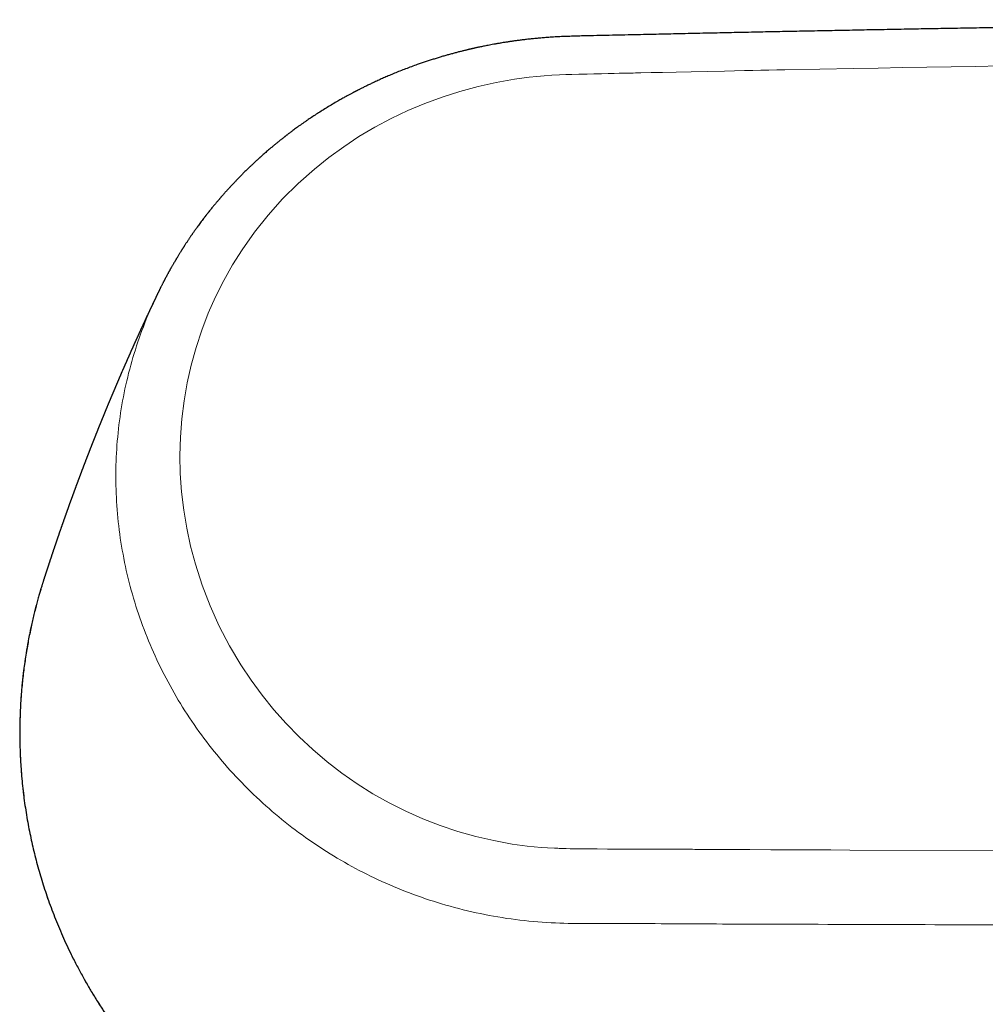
# Model space of a CAD drawing. Header units: millimetres. Extents: x 8 to 727, y 12 to 427.
# Tile 63 of 91: x 283 to 325, y 362 to 405. Entities that reach past the tile are written whole.
import ezdxf

# ---------------------------------------------------------------- set-up
doc = ezdxf.new("R2010")
doc.units = ezdxf.units.MM

msp = doc.modelspace()

# ---------------------------------------------------------------- linework, layer by layer
at = {"color": 7, "linetype": 'Continuous', "lineweight": 30}
msp.add_line((288.892, 392.918), (288.902, 392.938), dxfattribs=at)
at = {"color": 252, "linetype": 'Continuous', "lineweight": 0, "flags": 128}
msp.add_lwpolyline([(325.825, 402.934), (324.753, 402.916), (323.682, 402.898), (322.611, 402.88), (321.541, 402.861), (320.471, 402.842), (319.401, 402.822), (317.919, 402.794), (316.392, 402.765), (316.043, 402.758), (315.691, 402.751), (315.338, 402.744), (314.982, 402.737), (314.624, 402.73), (314.19, 402.721), (313.738, 402.711), (312.986, 402.696), (312.283, 402.681), (311.628, 402.666), (311.023, 402.653), (310.53, 402.642), (310.075, 402.632), (309.962, 402.63), (309.851, 402.627), (309.743, 402.625), (309.638, 402.623), (309.536, 402.62), (309.436, 402.618), (309.304, 402.615), (309.129, 402.612), (308.912, 402.607), (308.652, 402.602), (308.35, 402.595), (308.021, 402.588), (307.724, 402.581), (307.361, 402.572), (307.052, 402.564), (306.797, 402.556), (306.516, 402.545), (306.182, 402.526), (305.85, 402.502), (305.52, 402.473), (305.193, 402.437), (304.868, 402.397), (304.546, 402.35), (303.743, 402.209), (302.946, 402.032), (302.155, 401.819), (301.377, 401.572), (300.614, 401.292), (299.867, 400.979), (299.14, 400.634), (298.427, 400.254), (297.73, 399.839), (297.059, 399.396), (296.408, 398.923), (295.78, 398.42), (295.061, 397.782), (294.382, 397.107), (293.743, 396.396), (293.149, 395.655), (292.604, 394.885), (292.187, 394.221), (291.801, 393.535), (291.447, 392.825), (291.128, 392.1), (290.844, 391.36), (290.595, 390.603), (290.382, 389.834), (290.206, 389.056), (290.067, 388.27), (289.966, 387.472), (289.904, 386.674), (289.882, 385.876), (289.899, 385.077), (289.955, 384.276), (290.05, 383.476), (290.183, 382.683), (290.353, 381.897), (290.561, 381.116), (290.858, 380.193), (291.206, 379.288), (291.605, 378.4), (292.054, 377.535), (292.549, 376.698), (292.999, 376.022), (293.481, 375.367), (293.995, 374.733), (294.538, 374.125), (295.108, 373.542), (295.706, 372.986), (296.33, 372.458), (296.977, 371.96), (297.646, 371.493), (298.341, 371.056), (299.053, 370.654), (299.783, 370.288), (300.531, 369.956), (301.291, 369.66), (302.062, 369.402), (302.844, 369.181), (303.638, 368.998), (304.442, 368.851), (305.093, 368.762), (305.717, 368.702), (305.995, 368.683), (306.294, 368.668), (306.364, 368.665), (306.435, 368.662), (306.507, 368.659), (306.581, 368.656), (306.655, 368.654), (306.731, 368.652), (306.807, 368.649), (306.985, 368.645), (307.202, 368.642), (307.46, 368.639), (307.757, 368.636), (308.16, 368.633), (308.619, 368.631), (309.133, 368.63), (309.279, 368.63), (309.357, 368.629), (309.384, 368.629), (309.423, 368.629), (309.476, 368.629), (309.618, 368.629), (309.81, 368.629), (310.013, 368.629), (310.252, 368.628), (310.528, 368.628), (310.644, 368.628), (310.734, 368.628), (310.822, 368.627), (310.909, 368.627), (310.993, 368.627), (311.344, 368.626), (311.656, 368.624), (311.891, 368.623), (312.12, 368.621), (312.349, 368.619), (312.439, 368.618), (312.528, 368.617), (312.618, 368.617), (312.707, 368.616), (312.797, 368.615), (312.844, 368.614), (312.901, 368.614), (312.981, 368.614), (313.084, 368.613), (313.208, 368.613), (313.356, 368.612), (313.526, 368.611), (313.719, 368.61), (313.918, 368.61), (314.854, 368.606), (315.771, 368.602), (316.668, 368.598), (317.545, 368.594), (318.403, 368.59), (319.241, 368.586), (327.14, 368.553)], dxfattribs=at)
at = {"color": 7, "linetype": 'Continuous', "lineweight": 30}
for points, knots in [([(356.626, 404.961), (356.357, 404.959), (355.799, 404.956), (354.957, 404.951), (354.102, 404.945), (353.257, 404.939), (352.423, 404.933), (351.599, 404.927), (350.785, 404.921), (349.981, 404.914), (349.187, 404.908), (348.419, 404.901), (347.675, 404.894), (346.955, 404.888), (346.244, 404.881), (345.542, 404.874), (344.835, 404.867), (344.125, 404.86), (343.41, 404.853), (342.706, 404.845), (342.011, 404.838), (341.328, 404.83), (340.666, 404.822), (340.028, 404.815), (339.411, 404.808), (338.803, 404.8), (338.205, 404.793), (337.615, 404.786), (337.035, 404.778), (336.464, 404.771), (335.902, 404.764), (335.349, 404.756), (334.808, 404.749), (334.279, 404.742), (333.763, 404.735), (333.255, 404.728), (332.743, 404.72), (332.227, 404.713), (331.708, 404.705), (331.199, 404.698), (330.701, 404.69), (330.213, 404.683), (329.744, 404.676), (329.293, 404.669), (328.861, 404.662), (328.437, 404.655), (328.02, 404.649), (327.435, 404.639), (326.675, 404.627), (325.737, 404.612), (324.791, 404.595), (323.831, 404.579), (322.855, 404.562), (321.864, 404.544), (320.864, 404.526), (319.855, 404.507), (318.838, 404.487), (317.812, 404.467), (316.796, 404.447), (315.791, 404.427), (314.797, 404.407), (313.796, 404.386), (312.786, 404.364), (311.768, 404.342), (310.906, 404.323), (310.201, 404.306), (309.656, 404.294), (309.109, 404.282), (308.56, 404.27), (308.093, 404.26), (307.708, 404.252), (307.41, 404.245), (307.115, 404.236), (306.823, 404.227), (306.536, 404.215), (306.252, 404.199), (305.991, 404.182), (305.751, 404.163), (305.535, 404.144), (305.327, 404.124), (305.126, 404.102), (304.934, 404.08), (304.753, 404.057), (304.583, 404.034), (304.423, 404.011), (304.27, 403.989), (304.125, 403.966), (303.981, 403.943), (303.839, 403.919), (303.701, 403.894), (303.571, 403.871), (303.45, 403.848), (303.337, 403.826), (303.233, 403.806), (303.137, 403.786), (303.05, 403.768), (302.971, 403.751), (302.901, 403.736), (302.839, 403.723), (302.786, 403.711), (302.741, 403.701), (302.705, 403.693), (302.676, 403.686), (302.659, 403.682), (302.649, 403.68), (302.643, 403.679), (302.633, 403.676), (302.616, 403.672), (302.59, 403.666), (302.556, 403.658), (302.514, 403.648), (302.465, 403.637), (302.408, 403.623), (302.347, 403.608), (302.255, 403.586), (302.133, 403.555), (301.979, 403.515), (301.818, 403.472), (301.655, 403.427), (301.489, 403.38), (301.322, 403.331), (301.15, 403.279), (300.974, 403.225), (300.799, 403.169), (300.625, 403.112), (300.455, 403.054), (300.255, 402.984), (300.027, 402.902), (299.773, 402.807), (299.525, 402.71), (299.29, 402.615), (299.068, 402.522), (298.858, 402.432), (298.654, 402.341), (298.458, 402.251), (298.278, 402.167), (298.113, 402.088), (297.965, 402.015), (297.85, 401.958), (297.77, 401.917), (297.725, 401.894), (297.685, 401.874), (297.652, 401.857), (297.623, 401.842), (297.6, 401.83), (297.58, 401.82), (297.56, 401.809), (297.536, 401.797), (297.507, 401.782), (297.473, 401.763), (297.432, 401.742), (297.385, 401.717), (297.332, 401.688), (297.272, 401.656), (297.207, 401.621), (297.137, 401.582), (297.061, 401.54), (296.979, 401.495), (296.893, 401.446), (296.756, 401.367), (296.571, 401.259), (296.342, 401.122), (296.122, 400.986), (295.908, 400.85), (295.703, 400.716), (295.532, 400.602), (295.396, 400.508), (295.29, 400.435), (295.187, 400.362), (295.088, 400.292), (294.995, 400.225), (294.911, 400.164), (294.837, 400.108), (294.77, 400.059), (294.711, 400.015), (294.658, 399.975), (294.613, 399.94), (294.575, 399.911), (294.542, 399.886), (294.517, 399.866), (294.496, 399.85), (294.479, 399.837), (294.457, 399.82), (294.432, 399.8), (294.401, 399.776), (294.365, 399.747), (294.323, 399.714), (294.276, 399.677), (294.227, 399.637), (294.177, 399.597), (294.128, 399.557), (294.08, 399.518), (294.017, 399.466), (293.941, 399.403), (293.852, 399.328), (293.765, 399.254), (293.682, 399.183), (293.605, 399.116), (293.537, 399.056), (293.478, 399.003), (293.427, 398.957), (293.389, 398.924), (293.363, 398.9), (293.344, 398.883), (293.321, 398.862), (293.293, 398.837), (293.261, 398.807), (293.205, 398.755), (293.128, 398.684), (293.036, 398.597), (292.95, 398.516), (292.872, 398.441), (292.801, 398.371), (292.735, 398.307), (292.675, 398.247), (292.62, 398.192), (292.571, 398.143), (292.527, 398.099), (292.496, 398.066), (292.474, 398.044), (292.46, 398.03), (292.447, 398.016), (292.433, 398.002), (292.417, 397.986), (292.397, 397.965), (292.372, 397.939), (292.342, 397.908), (292.303, 397.867), (292.255, 397.817), (292.202, 397.761), (292.151, 397.705), (292.103, 397.654), (292.058, 397.605), (292.016, 397.559), (291.976, 397.516), (291.939, 397.474), (291.904, 397.435), (291.871, 397.399), (291.839, 397.363), (291.808, 397.328), (291.778, 397.294), (291.749, 397.261), (291.72, 397.228), (291.694, 397.198), (291.674, 397.175), (291.661, 397.16), (291.651, 397.149), (291.642, 397.138), (291.628, 397.122), (291.61, 397.101), (291.586, 397.073), (291.558, 397.04), (291.523, 396.999), (291.481, 396.95), (291.435, 396.894), (291.386, 396.836), (291.336, 396.775), (291.285, 396.712), (291.233, 396.648), (291.18, 396.582), (291.136, 396.527), (291.101, 396.482), (291.076, 396.45), (291.052, 396.421), (291.032, 396.395), (291.016, 396.374), (291.004, 396.359), (290.994, 396.345), (290.981, 396.329), (290.965, 396.308), (290.944, 396.28), (290.906, 396.231), (290.853, 396.161), (290.786, 396.072), (290.725, 395.989), (290.669, 395.914), (290.621, 395.847), (290.575, 395.783), (290.531, 395.722), (290.491, 395.665), (290.456, 395.615), (290.428, 395.574), (290.404, 395.539), (290.379, 395.504), (290.351, 395.463), (290.321, 395.418), (290.289, 395.371), (290.257, 395.324), (290.226, 395.277), (290.195, 395.231), (290.164, 395.184), (290.133, 395.137), (290.107, 395.097), (290.086, 395.064), (290.07, 395.039), (290.056, 395.019), (290.045, 395.001), (290.036, 394.988), (290.029, 394.975), (290.02, 394.961), (290.008, 394.943), (289.994, 394.92), (289.977, 394.893), (289.958, 394.864), (289.94, 394.835), (289.918, 394.8), (289.893, 394.76), (289.864, 394.713), (289.836, 394.666), (289.805, 394.617), (289.773, 394.563), (289.746, 394.518), (289.726, 394.484), (289.714, 394.464), (289.705, 394.449), (289.698, 394.437), (289.69, 394.425), (289.681, 394.409), (289.668, 394.387), (289.652, 394.359), (289.631, 394.325), (289.608, 394.284), (289.583, 394.24), (289.557, 394.195), (289.53, 394.149), (289.507, 394.108), (289.487, 394.073), (289.471, 394.044), (289.456, 394.016), (289.442, 393.991), (289.43, 393.971), (289.421, 393.954), (289.413, 393.939), (289.403, 393.921), (289.389, 393.896), (289.371, 393.864), (289.352, 393.828), (289.332, 393.791), (289.306, 393.743), (289.275, 393.686), (289.246, 393.631), (289.225, 393.591), (289.211, 393.565), (289.2, 393.543), (289.19, 393.523), (289.178, 393.501), (289.164, 393.473), (289.145, 393.436), (289.122, 393.393), (289.099, 393.346), (289.076, 393.301), (289.055, 393.26), (289.038, 393.225), (289.024, 393.198), (289.013, 393.175), (289.001, 393.152), (288.989, 393.127), (288.978, 393.104), (288.968, 393.085), (288.961, 393.071), (288.954, 393.055), (288.944, 393.035), (288.932, 393.01), (288.916, 392.976), (288.904, 392.953), (288.898, 392.94)], [0, 0, 0, 0, 0.011164, 0.023113, 0.034921, 0.046588, 0.058114, 0.069499, 0.080743, 0.091846, 0.102807, 0.113628, 0.1237, 0.133648, 0.143469, 0.153165, 0.162736, 0.172749, 0.182621, 0.192352, 0.201942, 0.211391, 0.220698, 0.229344, 0.237864, 0.246259, 0.254529, 0.262673, 0.270691, 0.278584, 0.286351, 0.293993, 0.301509, 0.308769, 0.315908, 0.322926, 0.329823, 0.337134, 0.344305, 0.351334, 0.358222, 0.364969, 0.371574, 0.377673, 0.383647, 0.389495, 0.395223, 0.400937, 0.413776, 0.426732, 0.439804, 0.452994, 0.466572, 0.480272, 0.494094, 0.508037, 0.522102, 0.536288, 0.550596, 0.564227, 0.577966, 0.591816, 0.605776, 0.61985, 0.63403, 0.641554, 0.649097, 0.656657, 0.664244, 0.671867, 0.676063, 0.680186, 0.68426, 0.688293, 0.692279, 0.696206, 0.700047, 0.70315, 0.706152, 0.709044, 0.711826, 0.714499, 0.717065, 0.719388, 0.721616, 0.723751, 0.725791, 0.727738, 0.729798, 0.731741, 0.733565, 0.735271, 0.736858, 0.738327, 0.739676, 0.740907, 0.74202, 0.743013, 0.743888, 0.744643, 0.74528, 0.745798, 0.746198, 0.746478, 0.746544, 0.746602, 0.746732, 0.746971, 0.747337, 0.747834, 0.748422, 0.749126, 0.749946, 0.750839, 0.751752, 0.75386, 0.756065, 0.758369, 0.760769, 0.763098, 0.76551, 0.768006, 0.770577, 0.773137, 0.775669, 0.778171, 0.780645, 0.784477, 0.788242, 0.791941, 0.795576, 0.798826, 0.802014, 0.805116, 0.808132, 0.811062, 0.813437, 0.815751, 0.818004, 0.818798, 0.819506, 0.820126, 0.82066, 0.821106, 0.821466, 0.821752, 0.822063, 0.822418, 0.82287, 0.823419, 0.824066, 0.82481, 0.825651, 0.82659, 0.827626, 0.82876, 0.829969, 0.831272, 0.832669, 0.834106, 0.837933, 0.841666, 0.845306, 0.848851, 0.8523, 0.855652, 0.857487, 0.859292, 0.861067, 0.862802, 0.864419, 0.865905, 0.867185, 0.868348, 0.869395, 0.870325, 0.871138, 0.871792, 0.87235, 0.872888, 0.873146, 0.873455, 0.873835, 0.874288, 0.874813, 0.875484, 0.876245, 0.877096, 0.878004, 0.878905, 0.879797, 0.880681, 0.881555, 0.883233, 0.884877, 0.886488, 0.888051, 0.8895, 0.890828, 0.891896, 0.892869, 0.893735, 0.894045, 0.894384, 0.894817, 0.895344, 0.895965, 0.896679, 0.898601, 0.900395, 0.902061, 0.903599, 0.905008, 0.906288, 0.907507, 0.908612, 0.909601, 0.910474, 0.911233, 0.91153, 0.911809, 0.912078, 0.912336, 0.912645, 0.913052, 0.913562, 0.914175, 0.914891, 0.915974, 0.917108, 0.918176, 0.919181, 0.920121, 0.920997, 0.921808, 0.922626, 0.923366, 0.924046, 0.924727, 0.925415, 0.926033, 0.926656, 0.927284, 0.92791, 0.928311, 0.928601, 0.928779, 0.928925, 0.929226, 0.929633, 0.930148, 0.93077, 0.931499, 0.932439, 0.93349, 0.934576, 0.935691, 0.936836, 0.938009, 0.939212, 0.940444, 0.941025, 0.941613, 0.942171, 0.942635, 0.943004, 0.943278, 0.943462, 0.943748, 0.944135, 0.944624, 0.945216, 0.946779, 0.948354, 0.949941, 0.95116, 0.952337, 0.953457, 0.954522, 0.955527, 0.956403, 0.957126, 0.95762, 0.958221, 0.958928, 0.959723, 0.960535, 0.961355, 0.962136, 0.962926, 0.963722, 0.964527, 0.965294, 0.965768, 0.966182, 0.966534, 0.966825, 0.967054, 0.967226, 0.96745, 0.967748, 0.968132, 0.968604, 0.969106, 0.969589, 0.970054, 0.970862, 0.971608, 0.972365, 0.973187, 0.974075, 0.975005, 0.975417, 0.975747, 0.975996, 0.976164, 0.976324, 0.976602, 0.976957, 0.977388, 0.977971, 0.978651, 0.97937, 0.980106, 0.980857, 0.981625, 0.982085, 0.98255, 0.983018, 0.983431, 0.983763, 0.984016, 0.984225, 0.984485, 0.984905, 0.98542, 0.986019, 0.98662, 0.987204, 0.988302, 0.989334, 0.989809, 0.99022, 0.990568, 0.990851, 0.991162, 0.991601, 0.992158, 0.992908, 0.993636, 0.994341, 0.994998, 0.995547, 0.995985, 0.996273, 0.996618, 0.997024, 0.997452, 0.99767, 0.997891, 0.998116, 0.998376, 0.99881, 0.99935, 1, 1, 1, 1]), ([(288.888, 392.919), (288.887, 392.917), (288.882, 392.908), (288.874, 392.891), (288.863, 392.869), (288.851, 392.844), (288.838, 392.816), (288.827, 392.792), (288.817, 392.772), (288.81, 392.757), (288.803, 392.743), (288.797, 392.73), (288.791, 392.718), (288.787, 392.708), (288.782, 392.698), (288.776, 392.686), (288.769, 392.671), (288.761, 392.654), (288.752, 392.635), (288.742, 392.614), (288.732, 392.593), (288.722, 392.572), (288.713, 392.553), (288.705, 392.536), (288.697, 392.52), (288.69, 392.505), (288.683, 392.491), (288.677, 392.477), (288.67, 392.462), (288.662, 392.446), (288.654, 392.43), (288.646, 392.413), (288.639, 392.397), (288.632, 392.383), (288.626, 392.369), (288.62, 392.356), (288.613, 392.343), (288.606, 392.327), (288.598, 392.311), (288.59, 392.294), (288.581, 392.276), (288.573, 392.258), (288.564, 392.24), (288.556, 392.222), (288.548, 392.204), (288.539, 392.185), (288.53, 392.166), (288.522, 392.149), (288.515, 392.134), (288.509, 392.122), (288.503, 392.11), (288.498, 392.097), (288.491, 392.083), (288.483, 392.066), (288.475, 392.048), (288.464, 392.026), (288.453, 392.002), (288.441, 391.977), (288.43, 391.954), (288.421, 391.933), (288.411, 391.913), (288.402, 391.892), (288.392, 391.872), (288.383, 391.852), (288.375, 391.834), (288.367, 391.817), (288.359, 391.801), (288.353, 391.787), (288.347, 391.774), (288.34, 391.76), (288.333, 391.745), (288.326, 391.729), (288.318, 391.713), (288.31, 391.696), (288.302, 391.677), (288.293, 391.658), (288.284, 391.64), (288.276, 391.622), (288.268, 391.604), (288.26, 391.586), (288.252, 391.569), (288.245, 391.554), (288.239, 391.541), (288.234, 391.531), (288.229, 391.52), (288.224, 391.51), (288.219, 391.497), (288.212, 391.482), (288.203, 391.463), (288.193, 391.442), (288.183, 391.419), (288.173, 391.397), (288.163, 391.376), (288.154, 391.357), (288.146, 391.34), (288.136, 391.318), (288.124, 391.291), (288.109, 391.259), (288.094, 391.225), (288.079, 391.192), (288.066, 391.164), (288.055, 391.14), (288.046, 391.121), (288.037, 391.1), (288.028, 391.081), (288.02, 391.064), (288.013, 391.048), (288.006, 391.031), (287.998, 391.014), (287.99, 390.996), (287.982, 390.978), (287.974, 390.961), (287.967, 390.946), (287.961, 390.934), (287.956, 390.923), (287.951, 390.911), (287.945, 390.898), (287.938, 390.881), (287.929, 390.862), (287.92, 390.842), (287.911, 390.823), (287.903, 390.805), (287.896, 390.789), (287.889, 390.773), (287.883, 390.759), (287.875, 390.742), (287.865, 390.721), (287.854, 390.697), (287.845, 390.676), (287.836, 390.656), (287.828, 390.638), (287.819, 390.617), (287.809, 390.595), (287.799, 390.573), (287.79, 390.553), (287.782, 390.535), (287.774, 390.518), (287.766, 390.499), (287.757, 390.479), (287.748, 390.458), (287.738, 390.438), (287.73, 390.418), (287.721, 390.399), (287.713, 390.381), (287.707, 390.366), (287.701, 390.353), (287.696, 390.343), (287.693, 390.335), (287.689, 390.325), (287.684, 390.315), (287.679, 390.303), (287.672, 390.289), (287.665, 390.273), (287.658, 390.257), (287.651, 390.241), (287.644, 390.226), (287.639, 390.214), (287.634, 390.203), (287.63, 390.193), (287.626, 390.184), (287.62, 390.172), (287.613, 390.155), (287.604, 390.134), (287.593, 390.11), (287.584, 390.088), (287.575, 390.069), (287.568, 390.054), (287.561, 390.037), (287.554, 390.021), (287.546, 390.004), (287.539, 389.988), (287.533, 389.974), (287.528, 389.962), (287.524, 389.952), (287.519, 389.943), (287.515, 389.933), (287.511, 389.923), (287.505, 389.91), (287.498, 389.894), (287.49, 389.876), (287.481, 389.856), (287.473, 389.836), (287.464, 389.817), (287.456, 389.798), (287.448, 389.78), (287.44, 389.762), (287.433, 389.744), (287.424, 389.726), (287.415, 389.705), (287.405, 389.682), (287.395, 389.659), (287.386, 389.638), (287.377, 389.618), (287.362, 389.583), (287.348, 389.551), (287.334, 389.518), (287.327, 389.502), (287.319, 389.484), (287.311, 389.466), (287.303, 389.447), (287.295, 389.428), (287.287, 389.409), (287.279, 389.39), (287.272, 389.374), (287.265, 389.359), (287.26, 389.347), (287.255, 389.335), (287.249, 389.32), (287.241, 389.302), (287.232, 389.281), (287.222, 389.258), (287.212, 389.235), (287.203, 389.214), (287.194, 389.194), (287.187, 389.176), (287.179, 389.159), (287.172, 389.143), (287.166, 389.128), (287.16, 389.114), (287.154, 389.1), (287.148, 389.087), (287.142, 389.073), (287.136, 389.059), (287.129, 389.042), (287.121, 389.024), (287.113, 389.005), (287.104, 388.983), (287.095, 388.961), (287.085, 388.939), (287.075, 388.916), (287.066, 388.895), (287.058, 388.875), (287.05, 388.856), (287.041, 388.836), (287.033, 388.816), (287.025, 388.797), (287.018, 388.78), (287.012, 388.767), (287.007, 388.755), (287.003, 388.745), (286.999, 388.736), (286.995, 388.726), (286.99, 388.715), (286.984, 388.701), (286.977, 388.685), (286.97, 388.667), (286.963, 388.651), (286.956, 388.635), (286.951, 388.622), (286.946, 388.61), (286.941, 388.6), (286.936, 388.588), (286.93, 388.574), (286.923, 388.556), (286.915, 388.536), (286.906, 388.517), (286.898, 388.497), (286.89, 388.477), (286.88, 388.455), (286.871, 388.431), (286.861, 388.409), (286.853, 388.39), (286.847, 388.376), (286.842, 388.363), (286.837, 388.352), (286.833, 388.342), (286.829, 388.332), (286.824, 388.319), (286.817, 388.304), (286.81, 388.287), (286.802, 388.268), (286.794, 388.248), (286.785, 388.227), (286.776, 388.206), (286.768, 388.185), (286.76, 388.166), (286.75, 388.144), (286.74, 388.118), (286.727, 388.088), (286.714, 388.056), (286.702, 388.028), (286.692, 388.002), (286.683, 387.981), (286.674, 387.96), (286.667, 387.941), (286.659, 387.922), (286.651, 387.905), (286.644, 387.887), (286.637, 387.87), (286.629, 387.851), (286.621, 387.831), (286.613, 387.811), (286.605, 387.791), (286.597, 387.771), (286.589, 387.754), (286.583, 387.739), (286.579, 387.727), (286.574, 387.716), (286.569, 387.704), (286.563, 387.69), (286.557, 387.675), (286.55, 387.659), (286.544, 387.642), (286.537, 387.627), (286.532, 387.613), (286.527, 387.601), (286.522, 387.59), (286.519, 387.581), (286.515, 387.572), (286.511, 387.563), (286.507, 387.553), (286.502, 387.539), (286.494, 387.521), (286.485, 387.498), (286.476, 387.477), (286.468, 387.457), (286.461, 387.44), (286.454, 387.421), (286.446, 387.402), (286.438, 387.384), (286.432, 387.368), (286.427, 387.356), (286.422, 387.344), (286.418, 387.335), (286.414, 387.325), (286.41, 387.313), (286.404, 387.299), (286.397, 387.283), (286.39, 387.265), (286.382, 387.245), (286.374, 387.224), (286.365, 387.201), (286.356, 387.18), (286.348, 387.16), (286.339, 387.139), (286.331, 387.117), (286.321, 387.093), (286.311, 387.069), (286.301, 387.044), (286.291, 387.02), (286.282, 386.997), (286.274, 386.977), (286.266, 386.957), (286.259, 386.937), (286.251, 386.92), (286.244, 386.902), (286.237, 386.885), (286.231, 386.868), (286.224, 386.851), (286.217, 386.834), (286.209, 386.815), (286.202, 386.795), (286.194, 386.776), (286.187, 386.759), (286.181, 386.743), (286.175, 386.728), (286.17, 386.715), (286.165, 386.703), (286.16, 386.689), (286.153, 386.673), (286.146, 386.655), (286.139, 386.636), (286.131, 386.618), (286.125, 386.601), (286.119, 386.586), (286.114, 386.573), (286.108, 386.56), (286.103, 386.546), (286.097, 386.53), (286.09, 386.513), (286.082, 386.494), (286.074, 386.473), (286.065, 386.451), (286.057, 386.429), (286.048, 386.407), (286.039, 386.384), (286.029, 386.359), (286.019, 386.333), (286.008, 386.306), (285.998, 386.28), (285.988, 386.255), (285.979, 386.232), (285.971, 386.209), (285.962, 386.187), (285.952, 386.163), (285.943, 386.14), (285.934, 386.117), (285.926, 386.095), (285.917, 386.073), (285.909, 386.052), (285.902, 386.034), (285.897, 386.02), (285.892, 386.008), (285.888, 385.998), (285.884, 385.988), (285.88, 385.977), (285.876, 385.965), (285.87, 385.951), (285.864, 385.936), (285.857, 385.919), (285.851, 385.902), (285.845, 385.886), (285.839, 385.872), (285.835, 385.86), (285.83, 385.848), (285.825, 385.835), (285.82, 385.821), (285.813, 385.804), (285.806, 385.786), (285.799, 385.767), (285.791, 385.747), (285.784, 385.728), (285.777, 385.709), (285.769, 385.69), (285.761, 385.669), (285.753, 385.649), (285.746, 385.63), (285.74, 385.613), (285.734, 385.598), (285.729, 385.585), (285.724, 385.571), (285.718, 385.556), (285.712, 385.54), (285.705, 385.523), (285.699, 385.507), (285.693, 385.49), (285.687, 385.474), (285.681, 385.459), (285.675, 385.443), (285.668, 385.426), (285.661, 385.408), (285.656, 385.393), (285.65, 385.379), (285.645, 385.366), (285.64, 385.352), (285.635, 385.339), (285.63, 385.326), (285.625, 385.312), (285.62, 385.298), (285.614, 385.282), (285.607, 385.265), (285.6, 385.246), (285.593, 385.229), (285.587, 385.213), (285.582, 385.199), (285.577, 385.187), (285.573, 385.175), (285.569, 385.164), (285.564, 385.152), (285.559, 385.139), (285.554, 385.124), (285.548, 385.108), (285.541, 385.09), (285.534, 385.072), (285.528, 385.056), (285.522, 385.041), (285.518, 385.029), (285.513, 385.017), (285.509, 385.006), (285.504, 384.993), (285.499, 384.979), (285.493, 384.964), (285.487, 384.947), (285.481, 384.93), (285.474, 384.913), (285.469, 384.898), (285.464, 384.885), (285.459, 384.873), (285.456, 384.863), (285.452, 384.853), (285.448, 384.842), (285.443, 384.83), (285.438, 384.816), (285.432, 384.799), (285.425, 384.78), (285.417, 384.761), (285.41, 384.742), (285.403, 384.722), (285.395, 384.702), (285.388, 384.682), (285.381, 384.664), (285.375, 384.646), (285.368, 384.629), (285.362, 384.612), (285.355, 384.594), (285.349, 384.576), (285.341, 384.556), (285.333, 384.535), (285.325, 384.512), (285.317, 384.491), (285.31, 384.471), (285.304, 384.455), (285.299, 384.442), (285.295, 384.43), (285.29, 384.417), (285.285, 384.403), (285.279, 384.387), (285.272, 384.369), (285.266, 384.352), (285.26, 384.335), (285.254, 384.32), (285.249, 384.307), (285.245, 384.295), (285.241, 384.283), (285.236, 384.271), (285.231, 384.257), (285.226, 384.242), (285.22, 384.226), (285.213, 384.208), (285.207, 384.191), (285.201, 384.175), (285.196, 384.16), (285.191, 384.148), (285.187, 384.136), (285.183, 384.125), (285.178, 384.112), (285.173, 384.097), (285.166, 384.08), (285.159, 384.061), (285.152, 384.041), (285.145, 384.022), (285.139, 384.004), (285.132, 383.987), (285.127, 383.971), (285.121, 383.956), (285.116, 383.942), (285.111, 383.929), (285.107, 383.916), (285.102, 383.904), (285.098, 383.891), (285.093, 383.878), (285.088, 383.863), (285.082, 383.848), (285.076, 383.832), (285.07, 383.814), (285.063, 383.795), (285.056, 383.776), (285.049, 383.757), (285.043, 383.741), (285.038, 383.726), (285.033, 383.713), (285.029, 383.702), (285.025, 383.69), (285.021, 383.678), (285.016, 383.664), (285.01, 383.648), (285.004, 383.632), (284.999, 383.616), (284.993, 383.601), (284.988, 383.588), (284.984, 383.576), (284.981, 383.566), (284.977, 383.556), (284.973, 383.546), (284.969, 383.534), (284.965, 383.522), (284.959, 383.506), (284.953, 383.489), (284.946, 383.47), (284.94, 383.451), (284.934, 383.435), (284.929, 383.421), (284.925, 383.409), (284.921, 383.399), (284.917, 383.389), (284.913, 383.377), (284.908, 383.363), (284.903, 383.348), (284.897, 383.331), (284.89, 383.311), (284.882, 383.289), (284.873, 383.265), (284.866, 383.244), (284.859, 383.225), (284.853, 383.208), (284.847, 383.192), (284.842, 383.177), (284.837, 383.163), (284.832, 383.149), (284.827, 383.134), (284.822, 383.121), (284.818, 383.109), (284.814, 383.096), (284.809, 383.082), (284.803, 383.067), (284.798, 383.051), (284.792, 383.036), (284.787, 383.021), (284.783, 383.008), (284.779, 382.997), (284.775, 382.986), (284.771, 382.975), (284.767, 382.963), (284.761, 382.948), (284.755, 382.931), (284.749, 382.912), (284.742, 382.893), (284.735, 382.873), (284.729, 382.854), (284.722, 382.836), (284.716, 382.818), (284.709, 382.799), (284.703, 382.78), (284.696, 382.761), (284.689, 382.742), (284.682, 382.722), (284.674, 382.697), (284.664, 382.669), (284.653, 382.636), (284.642, 382.606), (284.633, 382.58), (284.625, 382.558), (284.617, 382.534), (284.608, 382.508), (284.6, 382.483), (284.591, 382.459), (284.584, 382.438), (284.577, 382.418), (284.571, 382.4), (284.565, 382.383), (284.56, 382.369), (284.556, 382.357), (284.553, 382.347), (284.549, 382.335), (284.544, 382.322), (284.539, 382.307), (284.534, 382.291), (284.528, 382.274), (284.522, 382.256), (284.516, 382.24), (284.511, 382.226), (284.507, 382.213), (284.503, 382.201), (284.498, 382.189), (284.494, 382.176), (284.489, 382.162), (284.485, 382.149), (284.48, 382.135), (284.475, 382.12), (284.47, 382.106), (284.465, 382.091), (284.461, 382.077), (284.455, 382.063), (284.45, 382.047), (284.444, 382.03), (284.438, 382.012), (284.432, 381.995), (284.427, 381.978), (284.422, 381.963), (284.417, 381.949), (284.413, 381.937), (284.409, 381.926), (284.405, 381.913), (284.4, 381.899), (284.395, 381.883), (284.389, 381.867), (284.384, 381.851), (284.378, 381.835), (284.373, 381.82), (284.369, 381.807), (284.365, 381.795), (284.361, 381.784), (284.357, 381.772), (284.353, 381.761), (284.349, 381.749), (284.345, 381.735), (284.339, 381.718), (284.331, 381.696), (284.322, 381.669), (284.314, 381.644), (284.306, 381.621), (284.3, 381.601), (284.293, 381.581), (284.287, 381.562), (284.281, 381.545), (284.276, 381.53), (284.271, 381.517), (284.267, 381.504), (284.263, 381.491), (284.258, 381.477), (284.253, 381.461), (284.247, 381.444), (284.241, 381.427), (284.235, 381.408), (284.229, 381.39), (284.223, 381.372), (284.219, 381.358), (284.215, 381.346), (284.211, 381.335), (284.207, 381.322), (284.202, 381.307), (284.196, 381.291), (284.19, 381.273), (284.185, 381.256), (284.179, 381.239), (284.174, 381.224), (284.17, 381.211), (284.166, 381.199), (284.162, 381.187), (284.158, 381.175), (284.154, 381.162), (284.149, 381.148), (284.144, 381.132), (284.139, 381.116), (284.134, 381.101), (284.129, 381.087), (284.124, 381.073), (284.12, 381.059), (284.116, 381.046), (284.112, 381.034), (284.108, 381.023), (284.104, 381.011), (284.1, 380.998), (284.095, 380.984), (284.09, 380.969), (284.085, 380.952), (284.079, 380.935), (284.074, 380.919), (284.069, 380.904), (284.064, 380.887), (284.058, 380.87), (284.052, 380.851), (284.046, 380.833), (284.041, 380.817), (284.036, 380.802), (284.032, 380.79), (284.028, 380.779), (284.025, 380.768), (284.021, 380.757), (284.017, 380.744), (284.012, 380.729), (284.007, 380.713), (284.001, 380.695), (283.995, 380.678), (283.99, 380.661), (283.985, 380.646), (283.981, 380.633), (283.977, 380.622), (283.974, 380.611), (283.971, 380.601), (283.967, 380.589), (283.962, 380.574), (283.956, 380.557), (283.95, 380.538), (283.944, 380.52), (283.938, 380.501), (283.932, 380.481), (283.926, 380.462), (283.919, 380.442), (283.914, 380.426), (283.911, 380.415), (283.91, 380.412)], [0, 0, 0, 0, 0.000549, 0.002269, 0.004148, 0.006211, 0.008477, 0.010948, 0.012206, 0.013503, 0.014712, 0.015792, 0.016744, 0.017567, 0.01827, 0.019313, 0.020536, 0.021939, 0.023521, 0.025319, 0.027121, 0.028807, 0.030376, 0.031828, 0.033164, 0.034399, 0.035477, 0.036634, 0.037872, 0.03919, 0.040579, 0.0419, 0.043301, 0.044535, 0.045601, 0.046554, 0.047744, 0.049008, 0.050344, 0.051755, 0.053257, 0.05491, 0.056252, 0.05768, 0.059196, 0.060798, 0.062414, 0.063835, 0.065049, 0.066055, 0.066959, 0.067991, 0.06918, 0.070526, 0.07203, 0.073688, 0.075959, 0.078042, 0.079935, 0.081639, 0.083213, 0.0849, 0.08673, 0.088267, 0.089788, 0.091187, 0.092463, 0.093617, 0.094682, 0.095758, 0.097037, 0.09834, 0.099667, 0.101046, 0.102614, 0.104389, 0.105703, 0.107111, 0.108613, 0.110178, 0.111593, 0.11282, 0.113858, 0.114706, 0.115485, 0.116378, 0.117385, 0.118507, 0.12015, 0.121989, 0.123842, 0.125692, 0.1274, 0.128967, 0.130393, 0.131738, 0.134268, 0.136968, 0.139724, 0.142489, 0.145158, 0.146757, 0.148286, 0.149914, 0.151723, 0.152953, 0.154255, 0.155629, 0.157071, 0.158464, 0.160044, 0.161445, 0.162667, 0.16371, 0.164481, 0.165417, 0.166527, 0.167811, 0.169477, 0.171151, 0.172718, 0.174178, 0.175531, 0.176776, 0.177914, 0.17896, 0.181054, 0.183033, 0.184905, 0.186222, 0.187745, 0.189474, 0.191357, 0.193134, 0.194771, 0.196186, 0.197557, 0.199062, 0.200708, 0.202495, 0.204092, 0.205777, 0.207367, 0.208788, 0.210041, 0.211125, 0.211859, 0.212509, 0.213244, 0.214099, 0.215076, 0.216173, 0.217505, 0.218936, 0.220252, 0.221425, 0.222454, 0.223326, 0.22406, 0.224759, 0.225525, 0.227063, 0.228817, 0.230777, 0.232869, 0.234117, 0.235404, 0.236728, 0.238091, 0.239488, 0.240793, 0.241951, 0.242884, 0.243693, 0.244396, 0.245156, 0.246014, 0.246967, 0.248321, 0.249831, 0.251494, 0.253147, 0.254702, 0.256159, 0.25775, 0.259206, 0.260541, 0.26192, 0.263681, 0.26557, 0.267497, 0.269258, 0.270846, 0.272277, 0.277711, 0.27883, 0.280115, 0.281573, 0.283203, 0.284631, 0.28617, 0.287799, 0.289313, 0.290658, 0.291813, 0.292804, 0.293709, 0.294749, 0.296285, 0.298061, 0.299997, 0.301815, 0.303568, 0.305165, 0.306606, 0.307978, 0.309245, 0.310474, 0.311665, 0.312818, 0.313833, 0.314859, 0.31603, 0.317355, 0.318836, 0.320455, 0.322024, 0.32401, 0.3258, 0.327534, 0.329481, 0.330902, 0.33242, 0.334037, 0.335725, 0.337295, 0.338709, 0.339711, 0.340616, 0.341424, 0.342137, 0.342895, 0.343793, 0.34493, 0.346234, 0.347691, 0.34908, 0.350324, 0.351406, 0.352347, 0.35315, 0.353857, 0.355196, 0.356645, 0.358205, 0.359878, 0.361353, 0.362974, 0.364742, 0.366656, 0.368718, 0.370037, 0.371212, 0.372245, 0.373135, 0.373881, 0.374601, 0.375658, 0.37687, 0.378239, 0.379764, 0.381437, 0.383082, 0.384896, 0.386574, 0.388116, 0.389522, 0.391875, 0.39429, 0.396797, 0.399499, 0.401233, 0.40297, 0.404607, 0.406144, 0.407586, 0.4091, 0.4104, 0.411798, 0.413293, 0.414886, 0.416571, 0.41818, 0.419796, 0.421217, 0.422442, 0.423267, 0.4241, 0.425121, 0.426193, 0.427416, 0.428788, 0.430144, 0.431361, 0.432441, 0.433461, 0.434318, 0.43502, 0.435718, 0.436463, 0.437254, 0.438092, 0.439748, 0.441565, 0.44359, 0.44491, 0.446311, 0.447791, 0.449351, 0.450949, 0.452088, 0.453106, 0.454002, 0.454778, 0.455444, 0.456418, 0.457548, 0.458833, 0.460275, 0.461873, 0.463562, 0.465438, 0.467179, 0.468784, 0.470253, 0.472154, 0.474048, 0.47598, 0.477971, 0.480101, 0.481712, 0.483385, 0.484998, 0.486518, 0.487946, 0.489302, 0.490759, 0.492003, 0.493335, 0.494753, 0.496259, 0.497849, 0.499387, 0.500786, 0.502102, 0.503265, 0.504275, 0.505168, 0.506223, 0.507499, 0.508996, 0.510542, 0.512017, 0.513355, 0.514555, 0.515618, 0.516545, 0.517671, 0.518926, 0.520307, 0.521816, 0.52339, 0.525322, 0.527096, 0.52872, 0.530601, 0.532604, 0.534724, 0.536841, 0.538914, 0.540939, 0.542783, 0.544557, 0.54627, 0.548129, 0.550215, 0.551841, 0.553582, 0.555419, 0.55712, 0.558623, 0.559665, 0.560585, 0.561382, 0.562093, 0.562917, 0.563883, 0.564991, 0.566241, 0.567633, 0.569035, 0.570273, 0.571375, 0.572339, 0.573166, 0.574226, 0.575379, 0.57667, 0.578101, 0.579669, 0.58136, 0.582767, 0.584243, 0.58579, 0.587406, 0.589088, 0.590679, 0.591974, 0.593128, 0.594141, 0.595148, 0.596345, 0.597737, 0.598966, 0.600314, 0.601667, 0.602941, 0.604137, 0.605254, 0.606813, 0.608187, 0.609377, 0.61045, 0.611516, 0.612576, 0.613629, 0.614676, 0.615718, 0.616831, 0.618074, 0.619447, 0.62095, 0.622516, 0.623662, 0.624727, 0.625711, 0.626614, 0.62745, 0.628371, 0.62942, 0.630595, 0.631898, 0.633328, 0.634794, 0.636112, 0.637256, 0.638251, 0.639098, 0.639949, 0.640937, 0.642045, 0.643274, 0.644624, 0.646063, 0.647392, 0.64858, 0.649625, 0.650528, 0.651289, 0.652022, 0.652878, 0.653855, 0.654956, 0.656309, 0.65781, 0.659405, 0.660926, 0.66236, 0.66408, 0.665656, 0.667089, 0.668435, 0.669785, 0.671143, 0.672507, 0.673918, 0.675504, 0.677201, 0.679006, 0.680745, 0.682314, 0.683715, 0.684563, 0.685455, 0.686472, 0.687613, 0.688879, 0.690243, 0.691693, 0.693028, 0.694216, 0.695278, 0.696187, 0.697027, 0.697982, 0.699057, 0.700253, 0.70157, 0.702998, 0.704381, 0.705643, 0.706786, 0.707808, 0.708696, 0.709522, 0.710507, 0.711674, 0.713024, 0.714555, 0.716169, 0.717677, 0.719138, 0.720479, 0.721698, 0.722937, 0.724021, 0.725, 0.725971, 0.726936, 0.727895, 0.729017, 0.73013, 0.731299, 0.732626, 0.733996, 0.735502, 0.737083, 0.738538, 0.739849, 0.741016, 0.742055, 0.742835, 0.743721, 0.744714, 0.745814, 0.747021, 0.748334, 0.749626, 0.750795, 0.75184, 0.752762, 0.753561, 0.754289, 0.755099, 0.756002, 0.756996, 0.758083, 0.759581, 0.761159, 0.762608, 0.763911, 0.765068, 0.765884, 0.766615, 0.767414, 0.768348, 0.769417, 0.770622, 0.771961, 0.773356, 0.775395, 0.777245, 0.778907, 0.78038, 0.781691, 0.782912, 0.784093, 0.785236, 0.786339, 0.787404, 0.788551, 0.789428, 0.79041, 0.791499, 0.792694, 0.793988, 0.795217, 0.796318, 0.797383, 0.798292, 0.799064, 0.799893, 0.800836, 0.802022, 0.80335, 0.80482, 0.806422, 0.807997, 0.809485, 0.810883, 0.812194, 0.813803, 0.81526, 0.816707, 0.81821, 0.81977, 0.821383, 0.823947, 0.826532, 0.829067, 0.830895, 0.832628, 0.834429, 0.836457, 0.838712, 0.840311, 0.842, 0.84361, 0.845064, 0.846363, 0.847507, 0.848363, 0.849129, 0.849999, 0.851014, 0.852177, 0.853485, 0.854872, 0.856274, 0.857536, 0.858658, 0.859638, 0.860504, 0.861507, 0.862526, 0.863563, 0.864617, 0.865688, 0.866813, 0.868109, 0.869103, 0.870182, 0.871346, 0.872594, 0.873926, 0.875344, 0.876743, 0.878, 0.879239, 0.8803, 0.881183, 0.882018, 0.883016, 0.884141, 0.885392, 0.886617, 0.887934, 0.889193, 0.890332, 0.891353, 0.892254, 0.893228, 0.894051, 0.894927, 0.895883, 0.896918, 0.898034, 0.899949, 0.902058, 0.904361, 0.905836, 0.907381, 0.908994, 0.910524, 0.911876, 0.913031, 0.914015, 0.914927, 0.915973, 0.917063, 0.918274, 0.919603, 0.921038, 0.922398, 0.92398, 0.925338, 0.926472, 0.927245, 0.928132, 0.929151, 0.930302, 0.931583, 0.932996, 0.934403, 0.935689, 0.936855, 0.937901, 0.938827, 0.939658, 0.940585, 0.941648, 0.942741, 0.943948, 0.945239, 0.946452, 0.947565, 0.948576, 0.949716, 0.950692, 0.95159, 0.952505, 0.953436, 0.954384, 0.955523, 0.956685, 0.957956, 0.959435, 0.960537, 0.96173, 0.963016, 0.964394, 0.965865, 0.967342, 0.968595, 0.96971, 0.970687, 0.971526, 0.972248, 0.973152, 0.974175, 0.975318, 0.976582, 0.977965, 0.979399, 0.980721, 0.981827, 0.982832, 0.983736, 0.98454, 0.985309, 0.986182, 0.987371, 0.988717, 0.990212, 0.991684, 0.99305, 0.99468, 0.996129, 0.997475, 0.999414, 1, 1, 1, 1]), ([(283.912, 380.42), (283.911, 380.416), (283.909, 380.409), (283.906, 380.397), (283.903, 380.385), (283.9, 380.374), (283.896, 380.361), (283.891, 380.346), (283.883, 380.321), (283.873, 380.288), (283.859, 380.245), (283.844, 380.195), (283.826, 380.138), (283.806, 380.072), (283.784, 379.999), (283.76, 379.917), (283.733, 379.827), (283.706, 379.731), (283.677, 379.628), (283.634, 379.476), (283.581, 379.276), (283.517, 379.025), (283.454, 378.767), (283.392, 378.495), (283.33, 378.21), (283.269, 377.909), (283.212, 377.601), (283.158, 377.284), (283.107, 376.962), (283.061, 376.635), (283.018, 376.302), (282.981, 375.962), (282.946, 375.599), (282.916, 375.218), (282.892, 374.821), (282.876, 374.426), (282.866, 374.035), (282.864, 373.65), (282.868, 373.27), (282.879, 372.895), (282.896, 372.523), (282.921, 372.13), (282.954, 371.718), (282.998, 371.287), (283.05, 370.86), (283.109, 370.437), (283.176, 370.02), (283.249, 369.614), (283.328, 369.218), (283.413, 368.829), (283.505, 368.44), (283.605, 368.049), (283.713, 367.658), (283.829, 367.265), (283.954, 366.873), (284.088, 366.474), (284.234, 366.068), (284.391, 365.657), (284.558, 365.245), (284.735, 364.834), (284.921, 364.422), (285.092, 364.065), (285.243, 363.762), (285.37, 363.516), (285.497, 363.277), (285.624, 363.044), (285.75, 362.82), (285.875, 362.603), (286.003, 362.387), (286.133, 362.173), (286.265, 361.961), (286.394, 361.759), (286.521, 361.565), (286.644, 361.38), (286.765, 361.204), (286.882, 361.036), (286.995, 360.877), (287.105, 360.725), (287.185, 360.616), (287.238, 360.546), (287.263, 360.513), (287.286, 360.481), (287.306, 360.455), (287.32, 360.437), (287.328, 360.426), (287.334, 360.419), (287.338, 360.412), (287.344, 360.404), (287.356, 360.39), (287.373, 360.366), (287.4, 360.332), (287.432, 360.289), (287.471, 360.239), (287.517, 360.181), (287.567, 360.117), (287.619, 360.05), (287.674, 359.981), (287.73, 359.911), (287.788, 359.84), (287.847, 359.767), (287.931, 359.665), (288.042, 359.532), (288.182, 359.367), (288.325, 359.203), (288.469, 359.04), (288.614, 358.88), (288.766, 358.715), (288.924, 358.547), (289.089, 358.375), (289.261, 358.199), (289.44, 358.02), (289.627, 357.838), (289.821, 357.654), (290.02, 357.47), (290.222, 357.288), (290.462, 357.075), (290.743, 356.835), (291.064, 356.571), (291.384, 356.318), (291.701, 356.076), (292.015, 355.844), (292.33, 355.621), (292.644, 355.406), (292.956, 355.201), (293.266, 355.005), (293.572, 354.818), (293.878, 354.638), (294.201, 354.455), (294.543, 354.269), (294.903, 354.081), (295.264, 353.902), (295.626, 353.73), (295.991, 353.565), (296.368, 353.402), (296.756, 353.243), (297.156, 353.088), (297.56, 352.941), (297.965, 352.802), (298.374, 352.671), (298.784, 352.548), (299.197, 352.433), (299.597, 352.331), (299.984, 352.238), (300.358, 352.156), (300.735, 352.08), (301.116, 352.01), (301.502, 351.946), (301.894, 351.887), (302.291, 351.837), (302.694, 351.794), (303.102, 351.758), (303.514, 351.73), (303.93, 351.708), (304.348, 351.693), (304.769, 351.683), (305.146, 351.676), (305.482, 351.67), (305.775, 351.665), (306.07, 351.66), (306.366, 351.655), (306.662, 351.65), (306.953, 351.645), (307.237, 351.64), (307.515, 351.636), (307.787, 351.631), (308.053, 351.627), (308.31, 351.623), (308.56, 351.619), (308.801, 351.615), (309.032, 351.611), (309.254, 351.608), (309.469, 351.605), (309.677, 351.601), (309.879, 351.598), (310.074, 351.595), (310.262, 351.592), (310.447, 351.589), (310.633, 351.586), (310.827, 351.583), (311.029, 351.58), (311.239, 351.577), (311.457, 351.574), (311.683, 351.57), (311.918, 351.566), (312.161, 351.563), (312.411, 351.559), (312.663, 351.555), (312.914, 351.551), (313.166, 351.547), (313.424, 351.543), (313.689, 351.539), (313.961, 351.535), (314.356, 351.529), (314.869, 351.521), (315.495, 351.512), (316.113, 351.503), (316.723, 351.494), (317.326, 351.485), (317.909, 351.476), (318.473, 351.468), (319.02, 351.461), (319.559, 351.453), (320.091, 351.446), (322.226, 351.416), (325.966, 351.367), (329.863, 351.321), (332.311, 351.294), (333.309, 351.283), (334.307, 351.272), (335.305, 351.262), (336.303, 351.251), (337.141, 351.243), (337.817, 351.236), (338.329, 351.232), (338.833, 351.227), (339.329, 351.222), (339.814, 351.218), (340.289, 351.213), (340.754, 351.209), (341.211, 351.205), (341.573, 351.202), (341.843, 351.199), (342.023, 351.198), (342.202, 351.196), (342.385, 351.194), (342.576, 351.193), (342.776, 351.191), (342.979, 351.189), (343.186, 351.188), (343.395, 351.186), (343.612, 351.184), (343.838, 351.182), (344.072, 351.18), (344.314, 351.178), (344.564, 351.176), (344.822, 351.174), (345.089, 351.172), (345.364, 351.17), (345.647, 351.167), (345.933, 351.165), (346.221, 351.163), (346.51, 351.161), (346.807, 351.158), (347.112, 351.156), (347.43, 351.154), (347.762, 351.151), (348.109, 351.149), (348.463, 351.146), (348.827, 351.143), (349.198, 351.141), (349.57, 351.138), (349.943, 351.136), (350.316, 351.133), (350.696, 351.13), (351.083, 351.128), (351.494, 351.125), (351.928, 351.122), (352.386, 351.119), (352.853, 351.116), (353.33, 351.113), (353.816, 351.111), (354.31, 351.108), (354.814, 351.105), (355.153, 351.103), (355.324, 351.102)], [0, 0, 0, 0, 0.0002838, 0.0005138, 0.000697, 0.0007762, 0.0009425, 0.0011178, 0.0013035, 0.0017826, 0.0022595, 0.0027827, 0.0034659, 0.0042146, 0.0050289, 0.0059741, 0.0069944, 0.0080898, 0.0092602, 0.010473, 0.0132255, 0.0160441, 0.0189308, 0.0218856, 0.0251441, 0.028481, 0.0318958, 0.0353882, 0.0389575, 0.0425374, 0.0461901, 0.0499148, 0.0537107, 0.0580781, 0.0624106, 0.0667057, 0.0709623, 0.0751791, 0.0792872, 0.0833691, 0.0874244, 0.0914526, 0.0962125, 0.100933, 0.1056136, 0.1102537, 0.1148528, 0.1194103, 0.123722, 0.1280419, 0.1323978, 0.1367894, 0.1412137, 0.1456653, 0.1501454, 0.1546555, 0.1594141, 0.1642091, 0.1690425, 0.1739163, 0.1788328, 0.183794, 0.186848, 0.1898779, 0.1928319, 0.1957102, 0.1985128, 0.201239, 0.2038841, 0.2066989, 0.209415, 0.2120326, 0.2145519, 0.2169734, 0.2192971, 0.2215233, 0.2236524, 0.2256847, 0.2276203, 0.2280824, 0.2285387, 0.2289868, 0.2293566, 0.2296149, 0.2297396, 0.2298114, 0.2298973, 0.2300046, 0.2301335, 0.2304986, 0.2309708, 0.2315501, 0.2322364, 0.2330559, 0.2339608, 0.2348905, 0.2358428, 0.2368177, 0.2378153, 0.2388355, 0.2398784, 0.2421369, 0.2444947, 0.2469519, 0.2492299, 0.2515871, 0.2540236, 0.2565394, 0.2591346, 0.2618092, 0.2645642, 0.267402, 0.2703226, 0.2732974, 0.2762567, 0.2791968, 0.283777, 0.2883072, 0.2927858, 0.2970877, 0.3013383, 0.3055365, 0.3096811, 0.3137713, 0.3177345, 0.3216436, 0.325498, 0.3293062, 0.3337849, 0.3382026, 0.3425657, 0.3469246, 0.3512878, 0.3556541, 0.3603245, 0.3649962, 0.3696678, 0.3743382, 0.3790062, 0.3836707, 0.3883303, 0.3929826, 0.3971548, 0.4013241, 0.4055, 0.4097148, 0.4139739, 0.4182796, 0.4226382, 0.4270509, 0.4315114, 0.4360124, 0.4405461, 0.4451038, 0.4496762, 0.4542696, 0.4574465, 0.4606394, 0.4638484, 0.4670739, 0.4703119, 0.47349, 0.476583, 0.4795913, 0.4825716, 0.4854647, 0.4882707, 0.4909902, 0.4936231, 0.4961251, 0.4985439, 0.5008798, 0.5031328, 0.5053464, 0.5074737, 0.5095148, 0.5114817, 0.5135024, 0.5156118, 0.5178099, 0.5200967, 0.5224721, 0.5249363, 0.5274891, 0.5301307, 0.5328609, 0.5356798, 0.5383418, 0.5410783, 0.5438893, 0.5467749, 0.5497351, 0.5527684, 0.5596707, 0.5664866, 0.5732161, 0.5798592, 0.5864159, 0.5928862, 0.5989077, 0.6048523, 0.6107201, 0.616511, 0.6222487, 0.6804453, 0.7386419, 0.7495053, 0.7603687, 0.771232, 0.7820954, 0.7929588, 0.8038135, 0.8094686, 0.8150388, 0.820524, 0.8259243, 0.8312396, 0.8363774, 0.8414332, 0.8464071, 0.851299, 0.8532679, 0.8552232, 0.8571649, 0.8591307, 0.8612006, 0.8633771, 0.8656603, 0.8678468, 0.8701229, 0.8724887, 0.874944, 0.8774889, 0.8801234, 0.8828476, 0.8856613, 0.8885646, 0.8915575, 0.89464, 0.8978121, 0.9008849, 0.9040375, 0.9072697, 0.9105815, 0.913973, 0.917657, 0.9214307, 0.9252939, 0.9292468, 0.9332892, 0.9374213, 0.9413992, 0.9454569, 0.9495941, 0.953811, 0.9581076, 0.9629969, 0.9679854, 0.9730732, 0.9782601, 0.9835463, 0.9889317, 0.9944162, 1, 1, 1, 1])]:
    msp.add_open_spline(points, degree=3, knots=knots, dxfattribs=at)
at = {"color": 252, "linetype": 'Continuous', "lineweight": 0}
for points, knots in [([(358.37, 365.209), (353.82, 365.222), (344.719, 365.249), (331.067, 365.289), (320.534, 365.328), (313.12, 365.346), (309.803, 365.371), (307.416, 365.36), (305.935, 365.395), (304.393, 365.546), (302.852, 365.824), (301.363, 366.205), (299.931, 366.693), (298.563, 367.27), (297.245, 367.943), (295.982, 368.709), (294.778, 369.566), (293.641, 370.51), (292.579, 371.527), (291.597, 372.615), (290.699, 373.772), (289.891, 374.993), (289.178, 376.266), (288.564, 377.579), (288.051, 378.928), (287.642, 380.31), (287.34, 381.717), (287.146, 383.138), (287.061, 384.56), (287.086, 385.978), (287.217, 387.391), (287.459, 388.792), (287.807, 390.172), (288.272, 391.515), (288.638, 392.432), (288.874, 392.885), (288.892, 392.918)], [0, 0, 0, 0, 0.149142, 0.2983119, 0.447503, 0.4945006, 0.5414581, 0.5562908, 0.5728069, 0.5900144, 0.6070557, 0.6241455, 0.6404411, 0.6567505, 0.6729611, 0.6891656, 0.7054423, 0.7217797, 0.7380371, 0.7542386, 0.77049, 0.7868418, 0.8031903, 0.8194242, 0.8356359, 0.8519119, 0.8682721, 0.8846164, 0.9008396, 0.9170278, 0.9333176, 0.9496575, 0.9660224, 0.9823964, 0.9987238, 1, 1, 1, 1]), ([(355.325, 351.118), (346.848, 351.18), (334.641, 351.269), (320.794, 351.45), (314.701, 351.54), (312.244, 351.578), (311.333, 351.593), (311.049, 351.598), (310.765, 351.602), (310.482, 351.607), (310.198, 351.611), (309.876, 351.616), (309.469, 351.623), (308.933, 351.631), (308.266, 351.642), (307.549, 351.653), (306.852, 351.665), (306.211, 351.675), (305.63, 351.685), (305.071, 351.696), (304.515, 351.705), (303.895, 351.727), (303.198, 351.767), (302.428, 351.836), (301.607, 351.944), (300.813, 352.081), (300.07, 352.236), (299.384, 352.401), (298.326, 352.692), (296.915, 353.174), (295.193, 353.929), (293.542, 354.826), (291.974, 355.863), (290.499, 357.03), (289.129, 358.317), (287.874, 359.713), (286.74, 361.213), (285.739, 362.807), (284.876, 364.48), (284.16, 366.216), (283.625, 367.912), (283.247, 369.551), (283.071, 370.678), (282.997, 371.328), (282.977, 371.517), (282.959, 371.701), (282.938, 371.943), (282.915, 372.245), (282.893, 372.604), (282.866, 373.253), (282.86, 374.186), (282.916, 375.336), (283.027, 376.437), (283.179, 377.461), (283.37, 378.44), (283.601, 379.37), (283.777, 380.025), (283.897, 380.363), (283.915, 380.411)], [0, 0, 0, 0, 0.276991, 0.398867, 0.452494, 0.47609, 0.47918, 0.48227, 0.48536, 0.48845, 0.491539, 0.494627, 0.49898, 0.504827, 0.512169, 0.520756, 0.528268, 0.534935, 0.541706, 0.547274, 0.55319, 0.559894, 0.567543, 0.575979, 0.585156, 0.59461, 0.602278, 0.609958, 0.617659, 0.638135, 0.658619, 0.679011, 0.699458, 0.719968, 0.740408, 0.760797, 0.781228, 0.801768, 0.82225, 0.842628, 0.863056, 0.880309, 0.897518, 0.900314, 0.90169, 0.903704, 0.906357, 0.909647, 0.913572, 0.918132, 0.930852, 0.944059, 0.95573, 0.967009, 0.977872, 0.988303, 0.998333, 1, 1, 1, 1])]:
    msp.add_open_spline(points, degree=3, knots=knots, dxfattribs=at)

doc.saveas('drawing.dxf')
